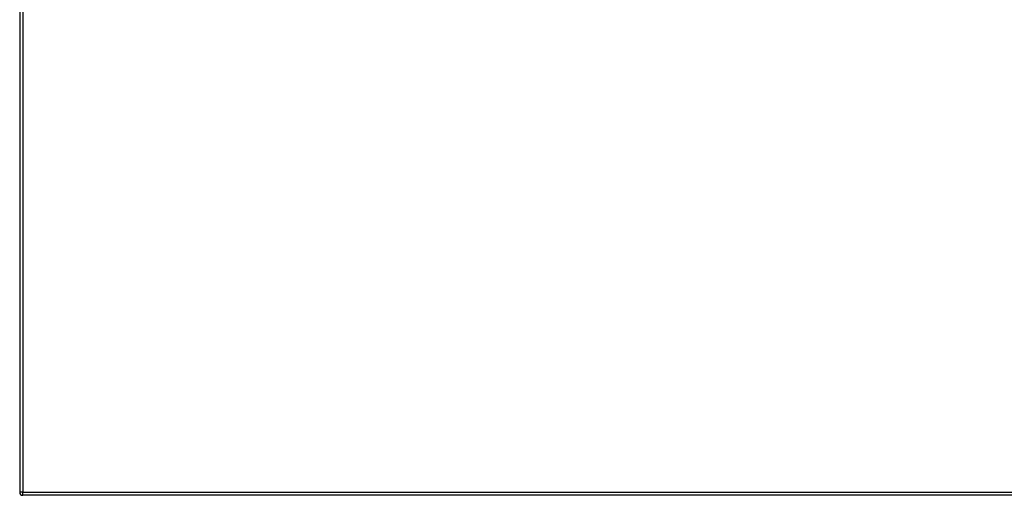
# Model space of a CAD drawing. Header units: inches. Extents: x 17 to 570, y 51 to 268.
# Tile 254 of 256: x 244 to 275, y 147 to 162. Entities that reach past the tile are written whole.
import ezdxf

# ---------------------------------------------------------------- set-up
doc = ezdxf.new("R2010")
doc.units = ezdxf.units.IN
doc.header["$MEASUREMENT"] = 0
doc.layers.add('Visible Edges(ANSI)', color=7, linetype='Continuous', lineweight=25)
doc.layers.add('Visible Tangent Edges(ANSI)', color=7, linetype='Continuous', lineweight=25)

msp = doc.modelspace()

# ---------------------------------------------------------------- linework, layer by layer
at = {"layer": 'Visible Edges(ANSI)'}
for p, q in [((243.992, 179.184), (243.992, 147.464)), ((303.696, 147.365), (244.091, 147.365))]:
    msp.add_line(p, q, dxfattribs=at)
msp.add_arc((244.091, 147.464), 0.099, 180, 270, dxfattribs=at)
at = {"layer": 'Visible Tangent Edges(ANSI)'}
for p, q in [((244.091, 179.184), (244.091, 147.464)), ((244.091, 147.464), (243.992, 147.464)), ((244.091, 147.365), (244.091, 147.464)), ((244.091, 147.464), (303.696, 147.464))]:
    msp.add_line(p, q, dxfattribs=at)

doc.saveas('drawing.dxf')
